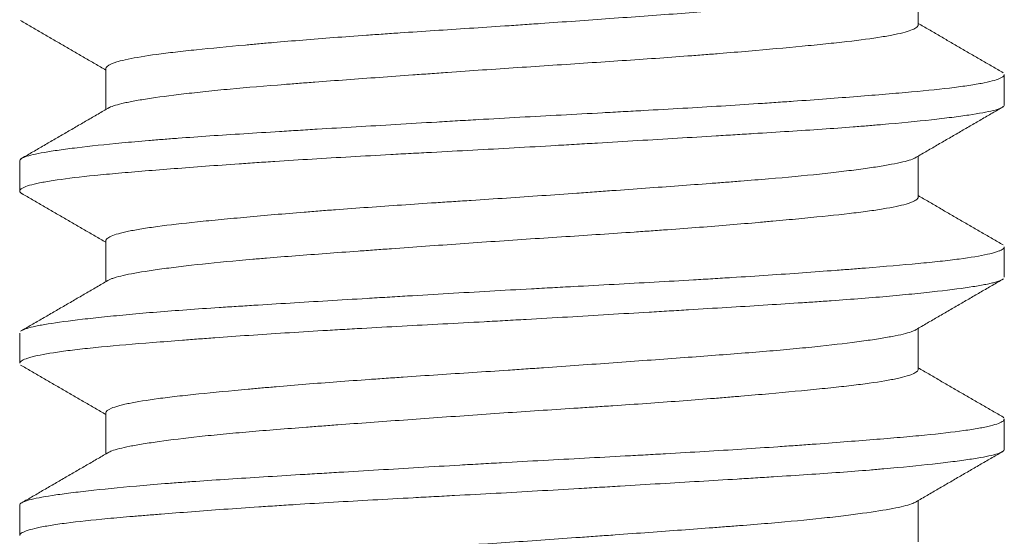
# Model space of a CAD drawing. Header units: millimetres. Extents: x 25 to 1460, y 35 to 806.
# Tile 34 of 46: x 851.77 to 855.77, y 428.68 to 430.78. Entities that reach past the tile are written whole.
import ezdxf

# ---------------------------------------------------------------- set-up
doc = ezdxf.new("R2010")
doc.units = ezdxf.units.MM
doc.layers.add('1', color=7, linetype='Continuous', true_color=0xffffff)

msp = doc.modelspace()

# ---------------------------------------------------------------- linework, layer by layer
at = {"layer": '1', "color": 155, "linetype": 'Continuous', "lineweight": 18}
for p, q in [((855.4177, 430.7559), (855.4177, 430.9228)), ((852.1177, 430.5795), (852.1177, 430.4125)), ((855.7677, 430.4316), (855.7677, 430.5541)), ((851.7677, 430.2039), (851.7677, 430.0812)), ((855.4177, 430.0558), (855.4177, 430.2228)), ((852.1177, 429.8793), (852.1177, 429.7125)), ((855.7677, 429.7315), (855.7677, 429.8536)), ((855.4177, 429.3562), (855.4177, 429.5228)), ((851.7677, 429.5039), (851.7677, 429.3817)), ((852.1177, 429.1793), (852.1177, 429.0125)), ((855.7677, 429.0313), (855.7677, 429.154)), ((851.7677, 428.8036), (851.7677, 428.6813)), ((855.4177, 428.6558), (855.4177, 428.8228))]:
    msp.add_line(p, q, dxfattribs=at)
for points, knots in [([(855.4076, 430.9169), (855.4027, 430.914), (855.3958, 430.911), (855.3825, 430.9065), (855.3773, 430.905), (855.366, 430.9018), (855.3598, 430.9003), (855.3398, 430.8955), (855.3245, 430.8924), (855.273, 430.8828), (855.2311, 430.8763), (855.1689, 430.868), (855.1559, 430.8663), (855.1292, 430.8629), (855.1155, 430.8612), (855.0731, 430.8562), (855.0433, 430.8528), (854.9492, 430.8429), (854.8804, 430.8365), (854.7865, 430.8286), (854.7673, 430.827), (854.7285, 430.8239), (854.7089, 430.8223), (854.6492, 430.8177), (854.6084, 430.8145), (854.4831, 430.8051), (854.3956, 430.7987), (854.2583, 430.7887), (854.2121, 430.7854), (854.1191, 430.7787), (854.0255, 430.772), (853.9068, 430.7636), (853.8348, 430.7586), (853.7867, 430.7553), (853.7625, 430.7536), (853.6416, 430.7455), (853.5464, 430.7394), (853.4058, 430.7301), (853.336, 430.7255), (853.2671, 430.7207), (853.2214, 430.7175), (853.1985, 430.7159), (853.0859, 430.7079), (852.9999, 430.7014), (852.8771, 430.6914), (852.8173, 430.6864), (852.7598, 430.6814), (852.722, 430.678), (852.7033, 430.6763), (852.6124, 430.668), (852.546, 430.6616), (852.4558, 430.6522), (852.413, 430.6475), (852.3738, 430.6428), (852.3485, 430.6396), (852.3363, 430.6381), (852.278, 430.6301), (852.2392, 430.6238), (852.1924, 430.6139), (852.1787, 430.6106), (852.1612, 430.6055), (852.1559, 430.6038), (852.1462, 430.6004), (852.1419, 430.5987), (852.1245, 430.5909), (852.1177, 430.5849), (852.1177, 430.579)], [0, 0, 0, 0, 0.027164, 0.027164, 0.041552, 0.041552, 0.055939, 0.055939, 0.084715, 0.084715, 0.142265, 0.142265, 0.156653, 0.156653, 0.171041, 0.171041, 0.199816, 0.199816, 0.257366, 0.257366, 0.271754, 0.271754, 0.286142, 0.286142, 0.314917, 0.314917, 0.372468, 0.372468, 0.401243, 0.401243, 0.430018, 0.458794, 0.473181, 0.473181, 0.487569, 0.487569, 0.54512, 0.54512, 0.573895, 0.588283, 0.588283, 0.60267, 0.60267, 0.660221, 0.660221, 0.688996, 0.703384, 0.703384, 0.717772, 0.717772, 0.775322, 0.775322, 0.804098, 0.818485, 0.818485, 0.832873, 0.832873, 0.890424, 0.890424, 0.919199, 0.919199, 0.933587, 0.933587, 0.947974, 0.947974, 1, 1, 1, 1]), ([(852.1276, 430.4182), (852.1379, 430.4244), (852.1564, 430.4305), (852.1897, 430.4383), (852.1968, 430.4399), (852.2122, 430.4431), (852.2204, 430.4447), (852.2465, 430.4495), (852.2657, 430.4527), (852.3287, 430.4625), (852.3778, 430.4691), (852.4481, 430.4774), (852.4626, 430.4791), (852.4925, 430.4824), (852.508, 430.4841), (852.5554, 430.4891), (852.5883, 430.4924), (852.6912, 430.502), (852.7651, 430.5081), (852.8642, 430.5159), (852.8843, 430.5175), (852.9253, 430.5206), (852.9462, 430.5222), (853.0091, 430.5269), (853.0519, 430.5301), (853.1823, 430.5397), (853.2722, 430.5462), (853.3882, 430.5546), (853.4115, 430.5563), (853.4587, 430.5596), (853.4824, 430.5613), (853.5534, 430.5664), (853.6008, 430.5698), (853.7432, 430.5797), (853.8383, 430.586), (853.9813, 430.5954), (854.0292, 430.5986), (854.1233, 430.6048), (854.1697, 430.6079), (854.3071, 430.6172), (854.3962, 430.6235), (854.5042, 430.6316), (854.5257, 430.6333), (854.5682, 430.6366), (854.589, 430.6383), (854.6508, 430.6432), (854.6906, 430.6466), (854.8065, 430.6565), (854.8789, 430.6632), (854.9629, 430.6713), (854.9794, 430.6729), (855.0116, 430.6761), (855.0272, 430.6777), (855.0727, 430.6824), (855.1013, 430.6854), (855.182, 430.6947), (855.229, 430.7009), (855.2789, 430.709), (855.2885, 430.7106), (855.3064, 430.7139), (855.3149, 430.7155), (855.3389, 430.7204), (855.3528, 430.7237), (855.3886, 430.7337), (855.4046, 430.7404), (855.4143, 430.7488), (855.4157, 430.7505), (855.4174, 430.7536), (855.4178, 430.755), (855.4177, 430.7565)], [0, 0, 0, 0, 0.057234, 0.057234, 0.071543, 0.071543, 0.085852, 0.085852, 0.114469, 0.114469, 0.171703, 0.171703, 0.186012, 0.186012, 0.200321, 0.200321, 0.228938, 0.228938, 0.286172, 0.286172, 0.300481, 0.300481, 0.314789, 0.314789, 0.343407, 0.343407, 0.400641, 0.400641, 0.41495, 0.41495, 0.429258, 0.429258, 0.457875, 0.457875, 0.51511, 0.51511, 0.543727, 0.543727, 0.572344, 0.572344, 0.629579, 0.629579, 0.643887, 0.643887, 0.658196, 0.658196, 0.686813, 0.686813, 0.744048, 0.744048, 0.758356, 0.758356, 0.772665, 0.772665, 0.801282, 0.801282, 0.858516, 0.858516, 0.872825, 0.872825, 0.887134, 0.887134, 0.915751, 0.915751, 0.972985, 0.972985, 0.987294, 0.987294, 1, 1, 1, 1]), ([(851.7677, 430.2046), (851.7679, 430.2068), (851.7692, 430.2091), (851.7736, 430.2128), (851.7761, 430.2143), (851.7821, 430.2173), (851.7857, 430.2188), (851.8067, 430.2263), (851.8327, 430.2322), (851.8854, 430.2413), (851.9053, 430.2444), (851.9386, 430.2491), (851.9503, 430.2507), (851.9747, 430.2539), (851.9875, 430.2555), (852.0535, 430.2636), (852.1143, 430.2701), (852.2172, 430.2799), (852.2535, 430.2831), (852.311, 430.288), (852.3306, 430.2896), (852.3706, 430.2928), (852.391, 430.2943), (852.4947, 430.3021), (852.5833, 430.308), (852.7249, 430.317), (852.7735, 430.32), (852.8486, 430.3246), (852.874, 430.3262), (852.925, 430.3293), (852.9508, 430.3309), (853.0803, 430.3387), (853.1868, 430.3451), (853.3508, 430.3549), (853.4061, 430.3582), (853.4903, 430.3632), (853.5186, 430.3649), (853.5749, 430.3682), (853.6031, 430.3698), (853.7437, 430.3779), (853.856, 430.3841), (854.0239, 430.3931), (854.0798, 430.3961), (854.1636, 430.4006), (854.1915, 430.4022), (854.2467, 430.4052), (854.2741, 430.4067), (854.41, 430.4142), (854.5153, 430.4203), (854.6681, 430.4298), (854.7182, 430.433), (854.792, 430.4379), (854.8164, 430.4395), (854.8642, 430.4428), (854.8877, 430.4444), (855.0034, 430.4526), (855.0897, 430.4592), (855.2101, 430.4686), (855.2487, 430.4717), (855.3042, 430.4763), (855.3223, 430.4779), (855.3573, 430.4809), (855.3743, 430.4824), (855.4567, 430.4899), (855.5144, 430.4959), (855.5886, 430.5051), (855.6113, 430.5083), (855.6422, 430.513), (855.6519, 430.5147), (855.6702, 430.5179), (855.6787, 430.5195), (855.7185, 430.5276), (855.7409, 430.5342), (855.7606, 430.5441), (855.7648, 430.5473), (855.7674, 430.5519), (855.7678, 430.5532), (855.7677, 430.5545)], [0, 0, 0, 0, 0.019181, 0.019181, 0.032651, 0.032651, 0.046121, 0.046121, 0.1, 0.1, 0.12694, 0.12694, 0.140409, 0.140409, 0.153879, 0.153879, 0.207759, 0.207759, 0.234698, 0.234698, 0.248168, 0.248168, 0.261638, 0.261638, 0.315517, 0.315517, 0.342457, 0.342457, 0.355927, 0.355927, 0.369397, 0.369397, 0.423276, 0.423276, 0.450216, 0.450216, 0.463685, 0.463685, 0.477155, 0.477155, 0.531034, 0.531034, 0.557974, 0.557974, 0.571444, 0.571444, 0.584914, 0.584914, 0.638793, 0.638793, 0.665733, 0.665733, 0.679203, 0.679203, 0.692672, 0.692672, 0.746552, 0.746552, 0.773491, 0.773491, 0.786961, 0.786961, 0.800431, 0.800431, 0.85431, 0.85431, 0.88125, 0.88125, 0.89472, 0.89472, 0.90819, 0.90819, 0.962069, 0.962069, 0.989009, 0.989009, 1, 1, 1, 1]), ([(855.7677, 430.4314), (855.7678, 430.4297), (855.7672, 430.428), (855.7647, 430.4248), (855.7629, 430.4233), (855.758, 430.4202), (855.755, 430.4187), (855.7441, 430.4142), (855.7345, 430.4112), (855.6988, 430.4022), (855.6659, 430.3962), (855.6135, 430.3885), (855.6024, 430.3869), (855.5791, 430.3838), (855.5669, 430.3822), (855.5285, 430.3773), (855.501, 430.3741), (855.4125, 430.3643), (855.3459, 430.3578), (855.253, 430.3497), (855.234, 430.3481), (855.1949, 430.3449), (855.1748, 430.3433), (855.1133, 430.3386), (855.071, 430.3355), (854.9397, 430.3265), (854.8469, 430.3206), (854.7241, 430.313), (854.6992, 430.3114), (854.6487, 430.3083), (854.6231, 430.3068), (854.5455, 430.3021), (854.4931, 430.2989), (854.334, 430.2893), (854.2255, 430.2828), (854.0868, 430.2745), (854.0589, 430.2729), (854.0028, 430.2696), (853.9745, 430.2679), (853.8895, 430.263), (853.8331, 430.2597), (853.6642, 430.2503), (853.5523, 430.2443), (853.4133, 430.2369), (853.3855, 430.2354), (853.3301, 430.2324), (853.3024, 430.2309), (853.2197, 430.2263), (853.1655, 430.2233), (853.006, 430.2141), (852.9034, 430.2079), (852.7799, 430.1998), (852.7554, 430.1982), (852.707, 430.1949), (852.683, 430.1933), (852.612, 430.1884), (852.5664, 430.1851), (852.4342, 430.1753), (852.3526, 430.1689), (852.2586, 430.1612), (852.2402, 430.1597), (852.2043, 430.1567), (852.1867, 430.1552), (852.1354, 430.1506), (852.1034, 430.1476), (852.0136, 430.1386), (851.9622, 430.1325), (851.9084, 430.1246), (851.8982, 430.123), (851.8788, 430.1198), (851.8696, 430.1182), (851.8439, 430.1133), (851.8291, 430.11), (851.792, 430.1002), (851.7766, 430.0936), (851.7691, 430.0855), (851.7682, 430.0839), (851.7675, 430.0807), (851.7678, 430.0791), (851.7699, 430.0755), (851.7722, 430.0735), (851.7755, 430.0715)], [0, 0, 0, 0, 0.014238, 0.014238, 0.027324, 0.027324, 0.04041, 0.04041, 0.066583, 0.066583, 0.118928, 0.118928, 0.132014, 0.132014, 0.145101, 0.145101, 0.171273, 0.171273, 0.223618, 0.223618, 0.236704, 0.236704, 0.249791, 0.249791, 0.275963, 0.275963, 0.328308, 0.328308, 0.341394, 0.341394, 0.354481, 0.354481, 0.380653, 0.380653, 0.432998, 0.432998, 0.446085, 0.446085, 0.459171, 0.459171, 0.485343, 0.485343, 0.537688, 0.537688, 0.550775, 0.550775, 0.563861, 0.563861, 0.590034, 0.590034, 0.642379, 0.642379, 0.655465, 0.655465, 0.668551, 0.668551, 0.694724, 0.694724, 0.747069, 0.747069, 0.760155, 0.760155, 0.773241, 0.773241, 0.799414, 0.799414, 0.851759, 0.851759, 0.864845, 0.864845, 0.877931, 0.877931, 0.904104, 0.904104, 0.956449, 0.956449, 0.969535, 0.969535, 0.982621, 0.982621, 1, 1, 1, 1]), ([(855.4083, 430.2173), (855.4035, 430.2144), (855.3968, 430.2114), (855.3704, 430.2023), (855.3443, 430.1961), (855.3013, 430.1881), (855.2922, 430.1865), (855.2732, 430.1832), (855.2632, 430.1816), (855.2318, 430.1767), (855.1865, 430.1701), (855.1209, 430.1618), (855.0775, 430.1567), (855.0477, 430.1534), (855.0323, 430.1517), (854.9532, 430.1433), (854.8845, 430.1369), (854.7735, 430.1275), (854.716, 430.1229), (854.6555, 430.1182), (854.6145, 430.115), (854.5936, 430.1134), (854.4881, 430.1055), (854.4008, 430.0991), (854.2656, 430.0892), (854.1969, 430.0843), (854.1265, 430.0792), (854.0792, 430.0758), (854.0554, 430.0741), (853.9364, 430.0656), (853.8411, 430.0589), (853.6978, 430.0493), (853.6261, 430.0446), (853.5543, 430.0399), (853.5064, 430.0367), (853.4826, 430.0352), (853.3643, 430.0274), (853.2723, 430.0212), (853.1383, 430.0116), (853.0942, 430.0084), (853.0292, 430.0035), (853.0077, 430.0018), (852.9651, 429.9985), (852.9441, 429.9968), (852.8408, 429.9885), (852.7633, 429.9818), (852.6547, 429.9718), (852.6197, 429.9686), (852.5693, 429.9637), (852.5527, 429.9621), (852.5206, 429.9589), (852.5049, 429.9573), (852.429, 429.9494), (852.3752, 429.9433), (852.3051, 429.9338), (852.2834, 429.9307), (852.2536, 429.9258), (852.2442, 429.9242), (852.2263, 429.9209), (852.2179, 429.9192), (852.1783, 429.911), (852.1548, 429.9043), (852.1316, 429.8942), (852.1259, 429.8909), (852.1205, 429.8858), (852.1193, 429.8841), (852.1181, 429.8815), (852.1178, 429.8804), (852.1177, 429.8794)], [0, 0, 0, 0, 0.027164, 0.027164, 0.084715, 0.084715, 0.099102, 0.099102, 0.11349, 0.11349, 0.142265, 0.171041, 0.185428, 0.185428, 0.199816, 0.199816, 0.257366, 0.257366, 0.286142, 0.300529, 0.300529, 0.314917, 0.314917, 0.372468, 0.372468, 0.401243, 0.415631, 0.415631, 0.430018, 0.430018, 0.487569, 0.487569, 0.516344, 0.530732, 0.530732, 0.54512, 0.54512, 0.60267, 0.60267, 0.631446, 0.631446, 0.645833, 0.645833, 0.660221, 0.660221, 0.717772, 0.717772, 0.746547, 0.746547, 0.760935, 0.760935, 0.775322, 0.775322, 0.832873, 0.832873, 0.861648, 0.861648, 0.876036, 0.876036, 0.890424, 0.890424, 0.947974, 0.947974, 0.97675, 0.97675, 0.991137, 0.991137, 1, 1, 1, 1]), ([(852.1281, 429.7186), (852.1298, 429.7195), (852.1317, 429.7205), (852.1372, 429.7231), (852.1411, 429.7246), (852.1498, 429.7277), (852.1547, 429.7293), (852.171, 429.734), (852.1838, 429.7371), (852.228, 429.7465), (852.2651, 429.7529), (852.321, 429.7611), (852.3327, 429.7627), (852.357, 429.7661), (852.3697, 429.7677), (852.4089, 429.7728), (852.4366, 429.7761), (852.5244, 429.7861), (852.589, 429.7926), (852.6776, 429.8006), (852.6957, 429.8022), (852.7327, 429.8053), (852.7516, 429.8069), (852.809, 429.8116), (852.8483, 429.8147), (852.9692, 429.824), (853.0537, 429.8303), (853.1644, 429.8384), (853.1868, 429.84), (853.2321, 429.8433), (853.255, 429.845), (853.3237, 429.8499), (853.3698, 429.8533), (853.5093, 429.8633), (853.6036, 429.87), (853.7472, 429.8799), (853.7956, 429.8832), (853.8913, 429.8895), (853.9388, 429.8926), (854.0803, 429.9019), (854.1732, 429.908), (854.2875, 429.9159), (854.3104, 429.9175), (854.3556, 429.9207), (854.3779, 429.9223), (854.4442, 429.9271), (854.4874, 429.9303), (854.6139, 429.9401), (854.6943, 429.9468), (854.7896, 429.9552), (854.8085, 429.9569), (854.8453, 429.9602), (854.8634, 429.9619), (854.9163, 429.9668), (854.95, 429.97), (855.0466, 429.9795), (855.1048, 429.9856), (855.1697, 429.9935), (855.1823, 429.9951), (855.2064, 429.9982), (855.218, 429.9998), (855.2513, 430.0045), (855.2715, 430.0077), (855.3265, 430.0173), (855.3557, 430.0239), (855.3823, 430.0324), (855.3871, 430.034), (855.3956, 430.0374), (855.3994, 430.0391), (855.409, 430.0441), (855.4134, 430.0475), (855.4172, 430.0528), (855.4179, 430.0548), (855.4177, 430.0568)], [0, 0, 0, 0, 0.009158, 0.009158, 0.023466, 0.023466, 0.037775, 0.037775, 0.066392, 0.066392, 0.123626, 0.123626, 0.137935, 0.137935, 0.152244, 0.152244, 0.180861, 0.180861, 0.238095, 0.238095, 0.252404, 0.252404, 0.266712, 0.266712, 0.29533, 0.29533, 0.352564, 0.352564, 0.366873, 0.366873, 0.381181, 0.381181, 0.409799, 0.409799, 0.467033, 0.467033, 0.49565, 0.49565, 0.524267, 0.524267, 0.581502, 0.581502, 0.59581, 0.59581, 0.610119, 0.610119, 0.638736, 0.638736, 0.695971, 0.695971, 0.710279, 0.710279, 0.724588, 0.724588, 0.753205, 0.753205, 0.81044, 0.81044, 0.824748, 0.824748, 0.839057, 0.839057, 0.867674, 0.867674, 0.924908, 0.924908, 0.939217, 0.939217, 0.953526, 0.953526, 0.982143, 0.982143, 1, 1, 1, 1]), ([(851.7765, 429.5145), (851.7814, 429.5173), (851.7884, 429.52), (851.8069, 429.5258), (851.8189, 429.5287), (851.8405, 429.5333), (851.8483, 429.5348), (851.8651, 429.5379), (851.874, 429.5394), (851.9213, 429.5471), (851.9678, 429.5533), (852.0502, 429.563), (852.0798, 429.5662), (852.1275, 429.5712), (852.144, 429.5728), (852.1778, 429.5761), (852.1951, 429.5778), (852.2839, 429.586), (852.3616, 429.5923), (852.4882, 429.6014), (852.5321, 429.6045), (852.6005, 429.609), (852.6237, 429.6105), (852.6708, 429.6135), (852.6946, 429.6151), (852.8147, 429.6226), (852.915, 429.6287), (853.0714, 429.6381), (853.1245, 429.6413), (853.2058, 429.6462), (853.2333, 429.6479), (853.2882, 429.6512), (853.3157, 429.6528), (853.4536, 429.6611), (853.5649, 429.6677), (853.7334, 429.6773), (853.7898, 429.6805), (853.8748, 429.6851), (853.9033, 429.6867), (853.9599, 429.6897), (853.988, 429.6912), (854.1281, 429.6987), (854.2379, 429.7046), (854.3994, 429.7137), (854.4527, 429.7167), (854.5318, 429.7214), (854.5581, 429.723), (854.6099, 429.7262), (854.6355, 429.7278), (854.7618, 429.7357), (854.8576, 429.7422), (854.9938, 429.752), (855.0379, 429.7553), (855.1021, 429.7602), (855.1232, 429.7618), (855.1643, 429.765), (855.1845, 429.7666), (855.2827, 429.7744), (855.3537, 429.7804), (855.4491, 429.7894), (855.479, 429.7924), (855.521, 429.797), (855.5346, 429.7985), (855.5605, 429.8016), (855.5728, 429.8031), (855.6318, 429.8109), (855.67, 429.8173), (855.7138, 429.8271), (855.7261, 429.8303), (855.7412, 429.8353), (855.7456, 429.837), (855.7533, 429.8403), (855.7565, 429.842), (855.7649, 429.8472), (855.7678, 429.8508), (855.7677, 429.8542)], [0, 0, 0, 0, 0.025755, 0.025755, 0.053508, 0.053508, 0.067385, 0.067385, 0.081261, 0.081261, 0.136767, 0.136767, 0.16452, 0.16452, 0.178397, 0.178397, 0.192274, 0.192274, 0.24778, 0.24778, 0.275533, 0.275533, 0.289409, 0.289409, 0.303286, 0.303286, 0.358792, 0.358792, 0.386545, 0.386545, 0.400422, 0.400422, 0.414298, 0.414298, 0.469805, 0.469805, 0.497558, 0.497558, 0.511434, 0.511434, 0.525311, 0.525311, 0.580817, 0.580817, 0.60857, 0.60857, 0.622447, 0.622447, 0.636323, 0.636323, 0.691829, 0.691829, 0.719583, 0.719583, 0.733459, 0.733459, 0.747336, 0.747336, 0.802842, 0.802842, 0.830595, 0.830595, 0.844472, 0.844472, 0.858348, 0.858348, 0.913854, 0.913854, 0.941607, 0.941607, 0.955484, 0.955484, 0.969361, 0.969361, 1, 1, 1, 1]), ([(855.7594, 429.7211), (855.7535, 429.7176), (855.7444, 429.7142), (855.727, 429.7093), (855.7211, 429.7078), (855.7081, 429.7048), (855.701, 429.7032), (855.6779, 429.6987), (855.6604, 429.6956), (855.6011, 429.6864), (855.5531, 429.6801), (855.4822, 429.672), (855.4674, 429.6704), (855.4369, 429.6671), (855.421, 429.6654), (855.3721, 429.6605), (855.3377, 429.6572), (855.2293, 429.6475), (855.1503, 429.6412), (855.043, 429.6336), (855.0211, 429.6321), (854.9764, 429.629), (854.9536, 429.6275), (854.8842, 429.623), (854.8369, 429.62), (854.6917, 429.6109), (854.5907, 429.6048), (854.4591, 429.5968), (854.4325, 429.5952), (854.3788, 429.592), (854.3516, 429.5904), (854.2698, 429.5855), (854.2149, 429.5822), (854.0494, 429.5723), (853.9379, 429.5657), (853.797, 429.5577), (853.7687, 429.5561), (853.712, 429.553), (853.6836, 429.5514), (853.5985, 429.5468), (853.5423, 429.5438), (853.3752, 429.5348), (853.2657, 429.529), (853.1314, 429.5213), (853.1047, 429.5198), (853.0514, 429.5167), (853.0249, 429.5151), (852.9463, 429.5104), (852.8951, 429.5073), (852.7454, 429.4977), (852.6505, 429.4912), (852.538, 429.483), (852.5159, 429.4813), (852.4722, 429.478), (852.4506, 429.4764), (852.3873, 429.4715), (852.347, 429.4684), (852.2316, 429.4591), (852.1619, 429.4532), (852.0841, 429.4457), (852.069, 429.4442), (852.0398, 429.4411), (852.0256, 429.4396), (851.9848, 429.435), (851.9599, 429.4319), (851.8919, 429.4225), (851.8555, 429.4161), (851.8211, 429.4079), (851.8148, 429.4063), (851.8033, 429.403), (851.7982, 429.4013), (851.7845, 429.3963), (851.7778, 429.393), (851.7698, 429.3869), (851.7678, 429.3841), (851.7677, 429.3813)], [0, 0, 0, 0, 0.031972, 0.031972, 0.045848, 0.045848, 0.059725, 0.059725, 0.087478, 0.087478, 0.142984, 0.142984, 0.156861, 0.156861, 0.170737, 0.170737, 0.19849, 0.19849, 0.253996, 0.253996, 0.267873, 0.267873, 0.28175, 0.28175, 0.309503, 0.309503, 0.365009, 0.365009, 0.378885, 0.378885, 0.392762, 0.392762, 0.420515, 0.420515, 0.476021, 0.476021, 0.489898, 0.489898, 0.503774, 0.503774, 0.531528, 0.531528, 0.587034, 0.587034, 0.60091, 0.60091, 0.614787, 0.614787, 0.64254, 0.64254, 0.698046, 0.698046, 0.711923, 0.711923, 0.725799, 0.725799, 0.753552, 0.753552, 0.809059, 0.809059, 0.822935, 0.822935, 0.836812, 0.836812, 0.864565, 0.864565, 0.920071, 0.920071, 0.933948, 0.933948, 0.947824, 0.947824, 0.975577, 0.975577, 1, 1, 1, 1]), ([(855.4081, 429.5172), (855.4062, 429.516), (855.4039, 429.5148), (855.398, 429.5121), (855.394, 429.5105), (855.3718, 429.5027), (855.346, 429.4965), (855.2956, 429.487), (855.2675, 429.4821), (855.2349, 429.4772), (855.2122, 429.4739), (855.2003, 429.4722), (855.139, 429.4639), (855.0833, 429.4571), (854.9901, 429.4472), (854.9574, 429.4439), (854.906, 429.439), (854.8884, 429.4374), (854.8524, 429.4342), (854.8341, 429.4326), (854.741, 429.4248), (854.6621, 429.4186), (854.5373, 429.4092), (854.4946, 429.406), (854.407, 429.3995), (854.3619, 429.3963), (854.2258, 429.3864), (854.1333, 429.3797), (853.9919, 429.3696), (853.9443, 429.3662), (853.8723, 429.3612), (853.8481, 429.3595), (853.7998, 429.3562), (853.7757, 429.3545), (853.6556, 429.3464), (853.5605, 429.3403), (853.4194, 429.331), (853.3727, 429.3279), (853.3029, 429.3232), (853.2797, 429.3216), (853.2338, 429.3184), (853.2111, 429.3168), (853.0987, 429.3088), (853.0126, 429.3024), (852.8889, 429.2924), (852.8486, 429.289), (852.7896, 429.284), (852.7702, 429.2823), (852.7322, 429.2789), (852.7137, 429.2772), (852.6226, 429.2689), (852.5557, 429.2625), (852.4642, 429.2531), (852.4353, 429.25), (852.3804, 429.2437), (852.3549, 429.2405), (852.2842, 429.2311), (852.2446, 429.2247), (852.2046, 429.2165), (852.197, 429.2148), (852.1829, 429.2115), (852.1764, 429.2098), (852.1582, 429.2048), (852.1482, 429.2014), (852.1256, 429.1917), (852.118, 429.1854), (852.1177, 429.1794)], [0, 0, 0, 0, 0.010935, 0.010935, 0.025322, 0.025322, 0.082873, 0.082873, 0.111648, 0.126036, 0.126036, 0.140424, 0.140424, 0.197974, 0.197974, 0.22675, 0.22675, 0.241137, 0.241137, 0.255525, 0.255525, 0.313076, 0.313076, 0.341851, 0.341851, 0.370626, 0.370626, 0.428177, 0.428177, 0.456952, 0.456952, 0.47134, 0.47134, 0.485727, 0.485727, 0.543278, 0.543278, 0.572053, 0.572053, 0.586441, 0.586441, 0.600829, 0.600829, 0.658379, 0.658379, 0.687155, 0.687155, 0.701542, 0.701542, 0.71593, 0.71593, 0.773481, 0.773481, 0.802256, 0.802256, 0.831031, 0.831031, 0.888582, 0.888582, 0.90297, 0.90297, 0.917357, 0.917357, 0.946133, 0.946133, 1, 1, 1, 1]), ([(852.1269, 429.0178), (852.1307, 429.0202), (852.1358, 429.0226), (852.1584, 429.0311), (852.1827, 429.0373), (852.2231, 429.0452), (852.2317, 429.0468), (852.2499, 429.05), (852.2595, 429.0516), (852.2898, 429.0565), (852.3117, 429.0598), (852.3826, 429.0697), (852.4368, 429.0763), (852.513, 429.0847), (852.5287, 429.0863), (852.561, 429.0896), (852.5776, 429.0913), (852.6282, 429.0962), (852.6633, 429.0993), (852.7722, 429.1087), (852.8497, 429.1149), (852.9529, 429.1227), (852.9738, 429.1243), (853.0163, 429.1275), (853.0379, 429.1291), (853.1029, 429.1339), (853.1468, 429.1371), (853.2806, 429.1468), (853.3723, 429.1535), (853.5135, 429.1636), (853.5614, 429.167), (853.6568, 429.1737), (853.7044, 429.177), (853.8471, 429.1867), (853.942, 429.1928), (854.0603, 429.2006), (854.084, 429.2022), (854.1311, 429.2053), (854.1545, 429.2069), (854.224, 429.2115), (854.2696, 429.2146), (854.4042, 429.2241), (854.491, 429.2305), (854.5957, 429.2388), (854.6165, 429.2405), (854.6574, 429.2438), (854.6775, 429.2455), (854.7367, 429.2505), (854.7748, 429.2538), (854.8853, 429.2638), (854.9536, 429.2702), (855.0322, 429.2782), (855.0476, 429.2798), (855.0773, 429.2829), (855.0918, 429.2844), (855.1337, 429.2891), (855.1599, 429.2922), (855.233, 429.3015), (855.2747, 429.3079), (855.3177, 429.3161), (855.3258, 429.3177), (855.3409, 429.321), (855.348, 429.3227), (855.3676, 429.3276), (855.3786, 429.331), (855.4057, 429.341), (855.4158, 429.3477), (855.4177, 429.3551), (855.4178, 429.3559), (855.4177, 429.3567)], [0, 0, 0, 0, 0.021938, 0.021938, 0.079068, 0.079068, 0.09335, 0.09335, 0.107633, 0.107633, 0.136197, 0.136197, 0.193327, 0.193327, 0.20761, 0.20761, 0.221892, 0.221892, 0.250457, 0.250457, 0.307587, 0.307587, 0.321869, 0.321869, 0.336152, 0.336152, 0.364717, 0.364717, 0.421846, 0.421846, 0.450411, 0.450411, 0.478976, 0.478976, 0.536106, 0.536106, 0.550388, 0.550388, 0.564671, 0.564671, 0.593236, 0.593236, 0.650366, 0.650366, 0.664648, 0.664648, 0.678931, 0.678931, 0.707495, 0.707495, 0.764625, 0.764625, 0.778908, 0.778908, 0.79319, 0.79319, 0.821755, 0.821755, 0.878885, 0.878885, 0.893167, 0.893167, 0.90745, 0.90745, 0.936015, 0.936015, 0.993144, 0.993144, 1, 1, 1, 1]), ([(855.7655, 429.1594), (855.7652, 429.1598), (855.7648, 429.1601), (855.7628, 429.1621), (855.7606, 429.1636), (855.7577, 429.1651), (855.7576, 429.1652), (855.7575, 429.1652)], [0, 0, 0, 0, 0.19375, 0.19375, 0.975, 0.975, 1, 1, 1, 1]), ([(851.7678, 428.8048), (851.7678, 428.8056), (851.7681, 428.8064), (851.7699, 428.8103), (851.7738, 428.8133), (851.7832, 428.8178), (851.787, 428.8193), (851.7957, 428.8223), (851.8006, 428.8238), (851.8282, 428.8313), (851.8594, 428.8373), (851.9195, 428.8465), (851.9418, 428.8497), (851.9788, 428.8544), (851.9917, 428.8561), (852.0185, 428.8593), (852.0325, 428.8609), (852.1044, 428.869), (852.1696, 428.8756), (852.2787, 428.8853), (852.3169, 428.8885), (852.3771, 428.8933), (852.3977, 428.8949), (852.4397, 428.898), (852.461, 428.8995), (852.5693, 428.9071), (852.6612, 428.913), (852.8067, 428.9221), (852.8565, 428.9251), (852.9333, 428.9298), (852.9592, 428.9314), (853.0115, 428.9345), (853.0378, 428.9361), (853.1701, 428.9441), (853.2782, 428.9506), (853.4437, 428.9605), (853.4994, 428.9638), (853.5839, 428.9687), (853.6123, 428.9704), (853.669, 428.9736), (853.6973, 428.9752), (853.8385, 428.9832), (853.9506, 428.9892), (854.1174, 428.9982), (854.1728, 429.0011), (854.2555, 429.0056), (854.2831, 429.0072), (854.3378, 429.0102), (854.3649, 429.0117), (854.4991, 429.0194), (854.6025, 429.0256), (854.7515, 429.0352), (854.8002, 429.0384), (854.8717, 429.0433), (854.8954, 429.045), (854.9419, 429.0483), (854.9647, 429.0499), (855.0766, 429.0581), (855.1595, 429.0646), (855.274, 429.0738), (855.3105, 429.0768), (855.3628, 429.0814), (855.3798, 429.0829), (855.4128, 429.0859), (855.4287, 429.0874), (855.5058, 429.095), (855.5588, 429.101), (855.6258, 429.1104), (855.646, 429.1136), (855.673, 429.1184), (855.6815, 429.12), (855.6972, 429.1233), (855.7045, 429.125), (855.7378, 429.1332), (855.755, 429.1398), (855.7662, 429.1491), (855.7679, 429.1518), (855.7677, 429.1546)], [0, 0, 0, 0, 0.006897, 0.006897, 0.033836, 0.033836, 0.047306, 0.047306, 0.060776, 0.060776, 0.114655, 0.114655, 0.141595, 0.141595, 0.155065, 0.155065, 0.168534, 0.168534, 0.222414, 0.222414, 0.249353, 0.249353, 0.262823, 0.262823, 0.276293, 0.276293, 0.330172, 0.330172, 0.357112, 0.357112, 0.370582, 0.370582, 0.384052, 0.384052, 0.437931, 0.437931, 0.464871, 0.464871, 0.478341, 0.478341, 0.49181, 0.49181, 0.54569, 0.54569, 0.572629, 0.572629, 0.586099, 0.586099, 0.599569, 0.599569, 0.653448, 0.653448, 0.680388, 0.680388, 0.693858, 0.693858, 0.707328, 0.707328, 0.761207, 0.761207, 0.788147, 0.788147, 0.801616, 0.801616, 0.815086, 0.815086, 0.868966, 0.868966, 0.895905, 0.895905, 0.909375, 0.909375, 0.922845, 0.922845, 0.976724, 0.976724, 1, 1, 1, 1]), ([(855.7677, 429.0315), (855.7678, 429.03), (855.7674, 429.0284), (855.7652, 429.0253), (855.7635, 429.0238), (855.7566, 429.0192), (855.7496, 429.0162), (855.7218, 429.0072), (855.6941, 429.0013), (855.6478, 428.9937), (855.6379, 428.9921), (855.6171, 428.989), (855.606, 428.9874), (855.5713, 428.9827), (855.5462, 428.9795), (855.4647, 428.9698), (855.4025, 428.9633), (855.3146, 428.9551), (855.2965, 428.9535), (855.2593, 428.9502), (855.2401, 428.9486), (855.1816, 428.9438), (855.1411, 428.9407), (855.0152, 428.9315), (854.9255, 428.9256), (854.8059, 428.918), (854.7816, 428.9165), (854.7323, 428.9135), (854.7072, 428.9119), (854.6315, 428.9073), (854.5803, 428.9042), (854.4242, 428.8947), (854.3172, 428.8883), (854.1795, 428.8801), (854.1518, 428.8784), (854.0959, 428.8751), (854.0678, 428.8734), (853.9835, 428.8684), (853.9273, 428.8652), (853.7589, 428.8555), (853.6467, 428.8494), (853.5065, 428.8419), (853.4785, 428.8404), (853.4224, 428.8374), (853.3943, 428.8359), (853.311, 428.8314), (853.2562, 428.8284), (853.0944, 428.8193), (852.9898, 428.8132), (852.863, 428.8052), (852.8378, 428.8036), (852.788, 428.8004), (852.7632, 428.7987), (852.6903, 428.7938), (852.6432, 428.7906), (852.5064, 428.7807), (852.4212, 428.7742), (852.3222, 428.7664), (852.3028, 428.7648), (852.2647, 428.7617), (852.246, 428.7602), (852.1918, 428.7556), (852.1576, 428.7526), (852.0613, 428.7436), (852.0052, 428.7376), (851.9452, 428.7299), (851.9338, 428.7283), (851.9118, 428.7251), (851.9014, 428.7235), (851.8719, 428.7187), (851.8547, 428.7155), (851.8098, 428.7057), (851.7892, 428.6991), (851.775, 428.6909), (851.7727, 428.6893), (851.7695, 428.686), (851.7684, 428.6844), (851.7679, 428.6824), (851.7678, 428.682), (851.7678, 428.6817)], [0, 0, 0, 0, 0.01347, 0.01347, 0.02694, 0.02694, 0.053879, 0.053879, 0.107759, 0.107759, 0.121228, 0.121228, 0.134698, 0.134698, 0.161638, 0.161638, 0.215517, 0.215517, 0.228987, 0.228987, 0.242457, 0.242457, 0.269397, 0.269397, 0.323276, 0.323276, 0.336746, 0.336746, 0.350216, 0.350216, 0.377155, 0.377155, 0.431034, 0.431034, 0.444504, 0.444504, 0.457974, 0.457974, 0.484914, 0.484914, 0.538793, 0.538793, 0.552263, 0.552263, 0.565733, 0.565733, 0.592672, 0.592672, 0.646552, 0.646552, 0.660022, 0.660022, 0.673491, 0.673491, 0.700431, 0.700431, 0.75431, 0.75431, 0.76778, 0.76778, 0.78125, 0.78125, 0.80819, 0.80819, 0.862069, 0.862069, 0.875539, 0.875539, 0.889009, 0.889009, 0.915948, 0.915948, 0.969828, 0.969828, 0.983297, 0.983297, 0.996767, 0.996767, 1, 1, 1, 1]), ([(855.4078, 428.817), (855.4036, 428.8145), (855.3979, 428.812), (855.3823, 428.8063), (855.3717, 428.8032), (855.3462, 428.797), (855.3313, 428.7938), (855.2811, 428.7842), (855.2401, 428.7777), (855.1677, 428.7678), (855.1418, 428.7644), (855.1, 428.7594), (855.0856, 428.7577), (855.0559, 428.7543), (855.0407, 428.7526), (854.9629, 428.7443), (854.895, 428.7378), (854.7846, 428.7284), (854.7463, 428.7253), (854.6868, 428.7206), (854.6666, 428.719), (854.6257, 428.7159), (854.6051, 428.7143), (854.5008, 428.7064), (854.414, 428.7), (854.2789, 428.6902), (854.233, 428.6869), (854.1629, 428.6818), (854.1393, 428.6801), (854.0922, 428.6767), (854.0686, 428.6751), (853.9505, 428.6666), (853.8553, 428.6599), (853.7117, 428.6502), (853.6636, 428.647), (853.5672, 428.6407), (853.5195, 428.6376), (853.3781, 428.6283), (853.286, 428.6221), (853.1735, 428.6142), (853.1512, 428.6125), (853.1068, 428.6093), (853.0847, 428.6077), (853.0191, 428.6027), (852.9766, 428.5994), (852.8526, 428.5895), (852.7747, 428.5828), (852.6832, 428.5745), (852.6651, 428.5728), (852.6297, 428.5695), (852.6123, 428.5678), (852.5613, 428.5629), (852.5291, 428.5598), (852.4374, 428.5504), (852.3829, 428.5442), (852.3233, 428.5363), (852.3118, 428.5347), (852.2897, 428.5315), (852.2791, 428.5299), (852.2489, 428.5251), (852.2307, 428.5218), (852.1823, 428.512), (852.158, 428.5053), (852.1376, 428.4969), (852.134, 428.4952), (852.1279, 428.4918), (852.1254, 428.4901), (852.1197, 428.4853), (852.1178, 428.4822), (852.1177, 428.4791)], [0, 0, 0, 0, 0.023481, 0.023481, 0.052256, 0.052256, 0.081031, 0.081031, 0.138582, 0.138582, 0.167357, 0.167357, 0.181745, 0.181745, 0.196133, 0.196133, 0.253683, 0.253683, 0.282459, 0.282459, 0.296846, 0.296846, 0.311234, 0.311234, 0.368785, 0.368785, 0.39756, 0.39756, 0.411948, 0.411948, 0.426335, 0.426335, 0.483886, 0.483886, 0.512661, 0.512661, 0.541436, 0.541436, 0.598987, 0.598987, 0.613375, 0.613375, 0.627762, 0.627762, 0.656538, 0.656538, 0.714088, 0.714088, 0.728476, 0.728476, 0.742864, 0.742864, 0.771639, 0.771639, 0.82919, 0.82919, 0.843577, 0.843577, 0.857965, 0.857965, 0.88674, 0.88674, 0.944291, 0.944291, 0.958679, 0.958679, 0.973066, 0.973066, 1, 1, 1, 1])]:
    msp.add_open_spline(points, degree=3, knots=knots, dxfattribs=at)
for points in [[(851.7712, 430.774), (851.9445, 430.6734), (852.1177, 430.5728)], [(855.7629, 430.5621), (855.5903, 430.6622), (855.4177, 430.7625)], [(852.1308, 430.4201), (851.9508, 430.3155), (851.7708, 430.2111)], [(855.4039, 430.2148), (855.584, 430.3194), (855.7641, 430.4239)], [(851.7712, 430.0739), (851.9445, 429.9734), (852.1177, 429.8728)], [(855.7627, 429.8622), (855.5902, 429.9623), (855.4177, 430.0625)], [(852.1307, 429.7201), (851.9508, 429.6155), (851.7707, 429.511)], [(855.4039, 429.5147), (855.584, 429.6194), (855.7641, 429.7238)], [(851.7712, 429.3739), (851.9445, 429.2734), (852.1177, 429.1728)], [(855.7626, 429.1623), (855.5901, 429.2623), (855.4177, 429.3625)], [(852.1307, 429.02), (851.9507, 428.9154), (851.7706, 428.811)], [(855.4039, 428.8147), (855.5839, 428.9194), (855.7641, 429.0238)]]:
    msp.add_open_spline(points, degree=2, dxfattribs=at)

doc.saveas('drawing.dxf')
